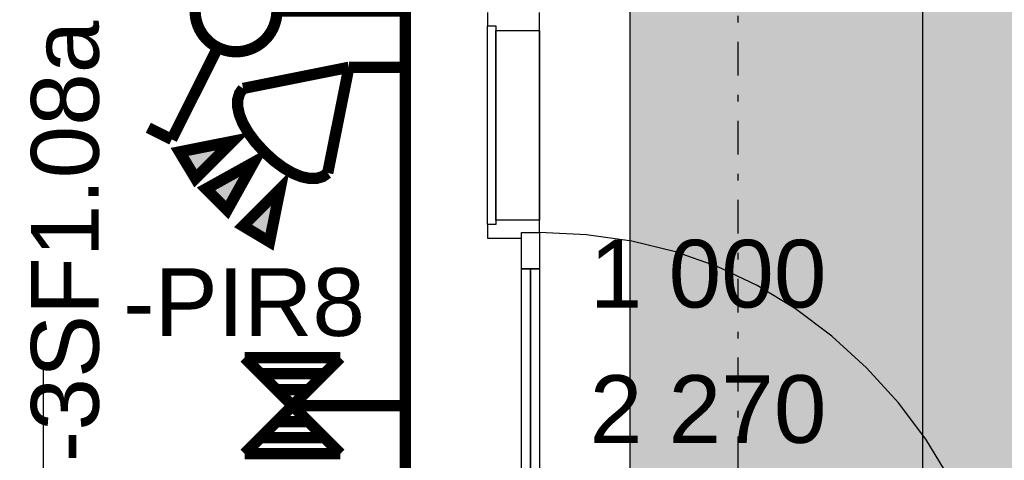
# Model space of a CAD drawing. Extents: x -12025 to 39812, y -28775 to 12.
# Tile 78 of 90: x 30646 to 32826, y -11371 to -10395. Entities that reach past the tile are written whole.
import ezdxf

# ---------------------------------------------------------------- set-up
doc = ezdxf.new("R2010")
doc.units = 0
doc.header["$MEASUREMENT"] = 0
doc.linetypes.add('Telekomunikacni vodic', pattern=[9.25, 3, -0.75, 3, -0.75, 0.125, -0.75, 0.125, -0.75])
doc.linetypes.add('Čerchovaná S', pattern=[175, 75, -42.5, 15, -42.5])
for name, color, linetype in [('OÚ Dukovany internet + tv + data', 192, 'Continuous'), ('OÚ Dukovany nouzové osvětlení', 36, 'Continuous'), ('OÚ Dukovany půdorys kóty 1NP', 7, 'Continuous'), ('OÚ Dukovany půdorys podklad 1NP', 7, 'Continuous'), ('OÚ Dukovany světla', 132, 'Continuous')]:
    doc.layers.add(name, color=color, linetype=linetype)
doc.styles.add('Arial', font='txt')

# ---------------------------------------------------------------- blocks, each defined once
blk = doc.blocks.new('Jednopólový vypínač (8)')
at = {"color": 0, "linetype": 'Continuous', "const_width": 25}
for points in [[(0, 90.6, 0.414214), (-90.6, 0)], [(90.6, 0, 0.414214), (0, 90.6)], [(-90.6, 0, 0.414214), (0, -90.6)], [(0, -90.6, 0.414214), (90.6, 0)]]:
    blk.add_lwpolyline(points, format="xyb", dxfattribs=at)
for points in [[(-142.4, -284.9), (-38.8, -77.7)], [(-142.4, -284.9), (-194.2, -259)]]:
    blk.add_lwpolyline(points, dxfattribs=at)
at = {"color": 0, "linetype": 'Continuous', "style": 'Arial'}
blk.add_text('-3SF1.08a', height=150, rotation=90, dxfattribs=at).set_placement((-303.9, -1000))
blk = doc.blocks.new('Svítidlo pro nouzové osvětlení')
at = {"color": 0, "linetype": 'Continuous', "const_width": 25}
for points in [[(106.2, -106.2), (-106.2, 106.2)], [(-106.2, -106.2), (106.2, 106.2)], [(106.2, 106.2), (-106.2, 106.2)], [(70.8, 70.8), (-70.8, 70.8)], [(35.4, 35.4), (-35.4, 35.4)], [(212.5, 0), (0, 0)], [(35.4, -35.4), (-35.4, -35.4)], [(70.8, -70.8), (-70.8, -70.8)], [(106.2, -106.2), (-106.2, -106.2)]]:
    blk.add_lwpolyline(points, dxfattribs=at)
at = {"color": 0, "linetype": 'Continuous', "style": 'Arial'}
blk.add_text('3EA0b', height=150, dxfattribs=at).set_placement((-375, -321.1))
blk = doc.blocks.new('PIR vějíř (9)')
at = {"color": 0, "linetype": 'Continuous', "const_width": 25}
for points in [[(0, 0), (-234.4, -46.9)], [(-46.9, -234.4), (0, 0)]]:
    blk.add_lwpolyline(points, dxfattribs=at)
at = {"color": 0, "linetype": 'Continuous', "const_width": 25, "flags": 128}
for points in [[(-187.5, -187.5), (-207.3, -165.8), (-223, -144.6), (-234.8, -124.2), (-242.5, -105.1), (-246.3, -87.4), (-246.2, -71.6), (-242.2, -58), (-234.4, -46.9), (-234.4, -46.9)], [(-46.9, -234.4), (-58, -242.2), (-71.6, -246.2), (-87.4, -246.3), (-105.1, -242.5), (-124.2, -234.8), (-144.6, -223), (-165.8, -207.3), (-187.5, -187.5), (-187.5, -187.5)]]:
    blk.add_lwpolyline(points, dxfattribs=at)
at = {"color": 0, "linetype": 'Continuous', "const_width": 25}
for points in [[(-257.8, -164.1), (-339.8, -246.1), (-375, -187.5)], [(-210.9, -210.9), (-316.4, -269.5), (-269.5, -316.4), (-210.9, -210.9)], [(-152.3, -269.5), (-234.4, -351.6), (-175.8, -386.7)]]:
    blk.add_lwpolyline(points, close=True, dxfattribs=at)
at = {"color": 0, "linetype": 'Continuous'}
for points in [[(-257.8, -164.1), (-339.8, -246.1), (-375, -187.5)], [(-210.9, -210.9), (-316.4, -269.5), (-210.9, -210.9), (-269.5, -316.4)], [(-152.3, -269.5), (-234.4, -351.6), (-175.8, -386.7)]]:
    blk.add_solid(points, dxfattribs=at)
at = {"color": 0, "linetype": 'Continuous', "style": 'Arial'}
blk.add_text('-PIR8', height=150, dxfattribs=at).set_placement((-500, -595.3))

msp = doc.modelspace()

# ---------------------------------------------------------------- linework, layer by layer
at = {"layer": 'OÚ Dukovany internet + tv + data', "linetype": 'Telekomunikacni vodic', "ltscale": 100, "const_width": 25}
for points in [[(31375, -6500), (31500, -6500), (31500, -10500), (31375, -10500)], [(29156.2, -8000), (31500, -8000), (31500, -13375), (31250, -13375), (31250, -20375), (16500, -20375)], [(31375, -10500), (31500, -10500), (31500, -13375), (31250, -13375), (31250, -14250), (31000, -14250)]]:
    msp.add_lwpolyline(points, dxfattribs=at)
at = {"layer": 'OÚ Dukovany nouzové osvětlení', "linetype": 'Continuous', "const_width": 25}
for points in [[(31462.5, -11250), (31500, -11250), (31500, -6375), (27875, -6375), (27875, -6212.5), (27875, -6375), (27500, -6375), (27500, -5250), (26500, -5250), (26500, -3750), (27250, -3750)], [(31462.5, -11250), (31500, -11250), (31500, -10250), (27375, -10250), (27375, -10212.5)]]:
    msp.add_lwpolyline(points, dxfattribs=at)
at = {"layer": 'OÚ Dukovany půdorys kóty 1NP', "color": 7, "linetype": 'Continuous'}
msp.add_line((30697.7, -11160.5), (30697.7, -12560.5), dxfattribs=at)
at = {"layer": 'OÚ Dukovany půdorys podklad 1NP', "color": 1, "linetype": 'Continuous'}
for p, q in [((31497.2, -10378.5), (31497.2, -11918.5)), ((31682.2, -10378.5), (31682.2, -10408.5)), ((31797.2, -10418.5), (31797.2, -10378.5)), ((31997.2, -10378.5), (31997.2, -11918.5)), ((31682.2, -10408.5), (31700.2, -10408.5)), ((31700.2, -10408.5), (31700.2, -10418.5)), ((31700.2, -10418.5), (31797.2, -10418.5)), ((31700.2, -10418.5), (31700.2, -10838.5)), ((31797.2, -10838.5), (31797.2, -10418.5)), ((31700.2, -10848.5), (31682.2, -10848.5)), ((31682.2, -10848.5), (31682.2, -10878.5)), ((31797.2, -10838.5), (31700.2, -10838.5)), ((31700.2, -10838.5), (31700.2, -10848.5)), ((31797.2, -10866.5), (31797.2, -10838.5)), ((31682.2, -10878.5), (31757.2, -10878.5)), ((31757.2, -10878.5), (31757.2, -10866.5)), ((31757.2, -10866.5), (31797.2, -10866.5)), ((31757.2, -10946.5), (31757.2, -10866.5)), ((31757.2, -10866.5), (31797.2, -10866.5)), ((31797.2, -10866.5), (31797.2, -10946.5)), ((31797.2, -10946.5), (31757.2, -10946.5)), ((31777.2, -10946.5), (31777.2, -11810.5))]:
    msp.add_line(p, q, dxfattribs=at)
at = {"layer": 'OÚ Dukovany půdorys podklad 1NP', "color": 1, "linetype": 'Čerchovaná S'}
msp.add_line((32236.8, -11918.5), (32236.8, -10378.5), dxfattribs=at)
at = {"layer": 'OÚ Dukovany půdorys podklad 1NP', "color": 251, "linetype": 'Continuous'}
for points in [[(31997.2, -13061.7), (33215.9, -13061.7), (33215.9, -9607.6), (31997.2, -9607.6)], [(31997.1, -12786.7), (32912.2, -12786.7), (32912.2, -9866.1), (31997.1, -9866.1)], [(31997.2, -12469.2), (32645.5, -12469.2), (32645.5, -10136.2), (31997.2, -10136.2)]]:
    msp.add_lwpolyline(points, close=True, dxfattribs=at)
at = {"layer": 'OÚ Dukovany půdorys podklad 1NP', "color": 1, "linetype": 'Continuous'}
for points in [[(31682.2, -10848.5), (31682.2, -10408.5), (31700.2, -10408.5), (31700.2, -10848.5)], [(31700.2, -10838.5), (31700.2, -10418.5), (31797.2, -10418.5), (31797.2, -10838.5)], [(31777.2, -10946.5), (31777.2, -11810.5), (31757.2, -11810.5), (31757.2, -10946.5)], [(31797.2, -10946.5), (31797.2, -11810.5), (31777.2, -11810.5), (31777.2, -10946.5)]]:
    msp.add_lwpolyline(points, close=True, dxfattribs=at)
at = {"layer": 'OÚ Dukovany půdorys podklad 1NP', "color": 1, "linetype": 'Continuous', "flags": 128}
for points in [[(32521.3, -11166.4), (32444.4, -11096.1), (32363.6, -11035.2), (32278.9, -10983.7), (32190.3, -10941.5), (32097.9, -10908.7), (32001.6, -10885.3), (31901.3, -10871.2), (31797.2, -10866.5), (31797.2, -10866.5)], [(32821.2, -11890.5), (32816.6, -11786.4), (32802.5, -11686.2), (32779.1, -11589.9), (32746.3, -11497.4), (32704.1, -11408.8), (32652.5, -11324.2), (32591.6, -11243.4), (32521.3, -11166.4), (32521.3, -11166.4)]]:
    msp.add_lwpolyline(points, dxfattribs=at)
at = {"layer": 'OÚ Dukovany půdorys podklad 1NP', "color": 7, "linetype": 'Continuous'}
for points in [[(31997.2, -13061.7), (33215.9, -13061.7), (31997.2, -9607.6), (33215.9, -9607.6)], [(31997.1, -12786.7), (32912.2, -12786.7), (31997.1, -9866.1), (32912.2, -9866.1)], [(31997.2, -12469.2), (32645.5, -12469.2), (31997.2, -10136.2), (32645.5, -10136.2)]]:
    msp.add_solid(points, dxfattribs=at)
at = {"layer": 'OÚ Dukovany světla', "linetype": 'Continuous', "const_width": 25}
msp.add_lwpolyline([(31250, -12284.4), (31250, -12125), (31500, -12125), (31500, -10375), (31215.6, -10375)], dxfattribs=at)

# ---------------------------------------------------------------- block references
at = {"layer": 'OÚ Dukovany internet + tv + data', "linetype": 'Continuous'}
msp.add_blockref('PIR vějíř (9)', (31375, -10500), dxfattribs=at)
at = {"layer": 'OÚ Dukovany nouzové osvětlení', "linetype": 'Continuous'}
msp.add_blockref('Svítidlo pro nouzové osvětlení', (31250, -11250), dxfattribs=at)
at = {"layer": 'OÚ Dukovany světla', "linetype": 'Continuous'}
msp.add_blockref('Jednopólový vypínač (8)', (31125, -10375), dxfattribs=at)

# ---------------------------------------------------------------- texts
at = {"layer": 'OÚ Dukovany půdorys kóty 1NP', "color": 7, "linetype": 'Continuous', "style": 'Arial'}
for s, p in [('1\xa0000', (31908.2, -11032.4)), ('2\xa0270', (31908.2, -11332.4))]:
    msp.add_text(s, height=150, rotation=360, dxfattribs=at).set_placement(p)

doc.saveas('drawing.dxf')
